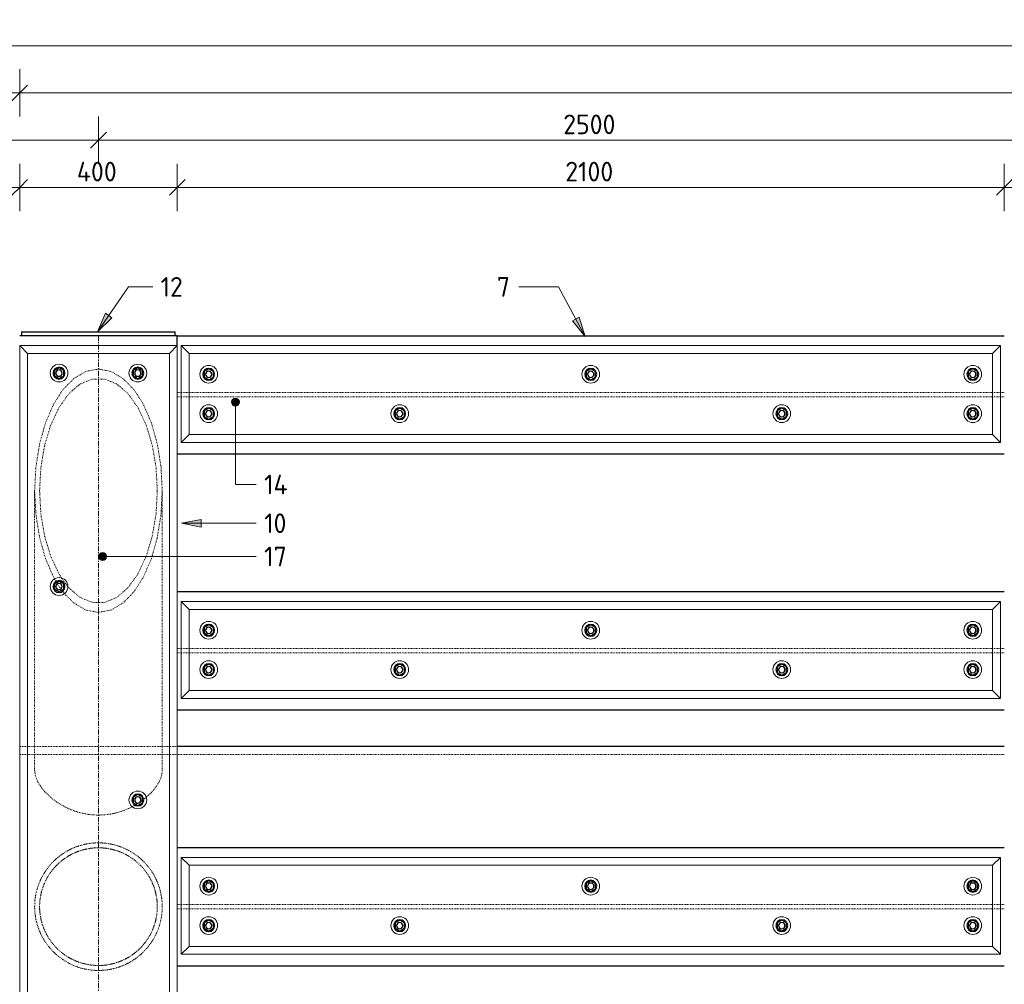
# Model space of a CAD drawing. Header units: millimetres. Extents: x -253989 to -201512, y -82117 to 103114.
# Tile 33 of 67: x -237695 to -235195, y 1063 to 3513. Entities that reach past the tile are written whole.
import ezdxf

# ---------------------------------------------------------------- set-up
doc = ezdxf.new("R2010")
doc.units = ezdxf.units.MM
doc.linetypes.add('Grid Line', pattern=[22.225, 12.7, -3.175, 3.175, -3.175])
doc.linetypes.add('XX-HIDDEN', pattern=[4, 2, -2])
for name, color, linetype, lineweight in [('N-CO-BC-BETONVORM-G', 50, 'Continuous', 25), ('N-CO-BC-BETONVORM-G-1', 50, 'XX-HIDDEN', 18), ('N-CO-BC-BETONVORM-GN', 10, 'XX-HIDDEN', 18), ('N-CO-KC-KUNSTSTOFVORM-G', 7, 'Continuous', 13), ('N-CO-SC-STAALVORM-G', 10, 'Continuous', 25), ('X-XX-AL-CONSTRUCTIELIJN-G-1', 7, 'Grid Line', 18), ('X-XX-AL-M', 7, 'Continuous', 18), ('X-XX-AL-M-20', 7, 'Continuous', 18), ('X-XX-AL-T25-1', 7, 'Continuous', 13)]:
    doc.layers.add(name, color=color, linetype=linetype, lineweight=lineweight)
doc.styles.add('NLCS-ISO_1', font='NLCS-ISO.ttf', dxfattribs={"height": 50})
doc.dimstyles.new('2_5_NLCS_diagonal', dxfattribs={"dimscale": 304.8, "dimtxt": 50.137748, "dimasz": 0.131234, "dimexe": 0.19685, "dimexo": 0.0625, "dimgap": 0, "dimtad": 1, "dimdec": 0, "dimzin": 0, "dimdsep": 46, "dimtxsty": 'NLCS-ISO_1', "dimblk1": 'OBLIQUE', "dimblk2": 'OBLIQUE', "dimsah": 1, "dimcen": 0.09, "dimdle": 0.131234, "dimazin": 0, "dimtfac": 1, "dimtdec": 4, "dimtix": 1, "dimtmove": 0, "dimatfit": 3, "dimfxl": 0.19685, "dimfxlon": 1, "dimtvp": 1, "dimtolj": 1, "dimtzin": 0, "dimarcsym": 2})

# ---------------------------------------------------------------- blocks, each defined once
blk = doc.blocks.new('GM_afdekklepje - GM_afdekklepje-3673590-Section 12')
at = {"layer": 'N-CO-SC-STAALVORM-G'}
for p, q in [((252077.7, 2720), (252077.7, 2710)), ((252077.7, 2720), (252104.7, 2720)), ((252104.7, 2720), (252440.7, 2720)), ((252440.7, 2720), (252467.7, 2720)), ((252467.7, 2710), (252467.7, 2720))]:
    blk.add_line(p, q, dxfattribs=at)
blk = doc.blocks.new('GM_Hakorit_2850 - GM_Hakorit_2850-3712023-Section 12')
at = {"layer": 'N-CO-KC-KUNSTSTOFVORM-G'}
for p, q in [((252092.7, 2665), (252072.7, 2685)), ((252072.7, -164.9), (252072.7, 2684.9)), ((252072.8, 2685), (252472.7, 2685)), ((252472.7, 2685), (252452.7, 2665)), ((252472.7, -164.9), (252472.7, 2684.9)), ((252092.7, -145), (252092.7, 2665)), ((252452.7, 2665), (252092.7, 2665)), ((252452.7, -145), (252452.7, 2665)), ((252072.7, -165), (252092.7, -145)), ((252092.7, -145), (252452.7, -145)), ((252452.7, -145), (252472.7, -165)), ((252472.7, -165), (252072.8, -165))]:
    blk.add_line(p, q, dxfattribs=at)
for centre, start, end in [((252172.7, 2615), 90, 270), ((252172.7, 2615), 270, 90), ((252372.7, 2615), 90, 270), ((252372.7, 2615), 270, 90), ((252172.7, 2073), 90, 270), ((252172.7, 2073), 270, 90), ((252372.7, 1531), 90, 270), ((252372.7, 1531), 270, 90), ((252172.7, 989), 90, 270), ((252172.7, 989), 270, 90), ((252372.7, 447), 90, 270), ((252372.7, 447), 270, 90), ((252172.7, -95), 90, 270), ((252172.7, -95), 270, 90), ((252372.7, -95), 90, 270), ((252372.7, -95), 270, 90)]:
    blk.add_arc(centre, 22.5, start, end, dxfattribs=at)
blk = doc.blocks.new('GM_Hakorit_2240 - GM_Hakorit_2240-3691594-Section 12')
at = {"layer": 'N-CO-KC-KUNSTSTOFVORM-G'}
for p, q in [((243682.7, 2685), (243702.7, 2665)), ((243682.7, 2439.1), (243682.7, 2684.9)), ((245762.7, 2685), (243682.8, 2685)), ((245742.7, 2665), (245762.7, 2685)), ((245762.7, 2684.9), (245762.7, 2439.1)), ((245742.7, 2665), (243702.7, 2665)), ((243702.7, 2665), (243702.7, 2459)), ((245742.7, 2459), (245742.7, 2665)), ((243702.7, 2459), (243682.7, 2439)), ((245742.7, 2459), (243702.7, 2459)), ((245762.7, 2439), (245742.7, 2459)), ((245762.7, 2439), (243682.8, 2439))]:
    blk.add_line(p, q, dxfattribs=at)
for centre, start, end in [((243752.7, 2612), 0, 180), ((244722.7, 2612), 360, 180), ((245692.7, 2612), 0, 180), ((243752.7, 2612), 180, 360), ((244722.7, 2612), 180, 360), ((245692.7, 2612), 180, 0), ((243752.7, 2512), 0, 180), ((244237.7, 2512), 0, 180), ((245207.7, 2512), 0, 180), ((245692.7, 2512), 0, 180), ((243752.7, 2512), 180, 360), ((244237.7, 2512), 180, 0), ((245207.7, 2512), 180, 0), ((245692.7, 2512), 180, 0)]:
    blk.add_arc(centre, 22.5, start, end, dxfattribs=at)
blk = doc.blocks.new('GM_Bouten_Moeren_Zeskant - M16-3610774-Section 12')
at = {"layer": 'N-CO-SC-STAALVORM-G'}
for p, q in [((243192.7, 2625.8), (243180.7, 2618.8)), ((243204.7, 2618.8), (243192.7, 2625.8)), ((243180.7, 2618.8), (243180.7, 2605)), ((243180.7, 2605), (243192.7, 2598.1)), ((243192.7, 2598.1), (243204.7, 2605)), ((243204.7, 2605), (243204.7, 2618.8))]:
    blk.add_line(p, q, dxfattribs=at)
for radius, start, end in [(15, 0, 180), (15, 180, 0), (8, 0, 180), (8, 180, 0)]:
    blk.add_arc((243192.7, 2611.9), radius, start, end, dxfattribs=at)
blk = doc.blocks.new('NLI_Balk_Buis - ø813_20-3672000-Section 12')
at = {"layer": 'N-CO-BC-BETONVORM-GN'}
for p, q in [((243292.7, 1666.5), (243272.8, 1666.5)), ((243310.8, 1666.5), (243292.8, 1666.5)), ((243634.7, 1666.5), (243310.8, 1666.5)), ((243652.7, 1666.5), (243634.7, 1666.5)), ((243672.7, 1666.5), (243652.8, 1666.5)), ((243292.7, 1646.5), (243272.8, 1646.5)), ((243310.8, 1646.5), (243292.8, 1646.5)), ((243634.7, 1646.5), (243310.8, 1646.5)), ((243652.7, 1646.5), (243634.7, 1646.5)), ((243672.7, 1646.5), (243652.8, 1646.5)), ((245772.7, 1646.5), (243672.7, 1646.5))]:
    blk.add_line(p, q, dxfattribs=at)
at = {"layer": 'N-CO-SC-STAALVORM-G'}
blk.add_line((245772.7, 1666.5), (243672.7, 1666.5), dxfattribs=at)
blk = doc.blocks.new('NLI_Balk_H - HEB300-V7-Section 12')
at = {"layer": 'N-CO-BC-BETONVORM-GN'}
for p, q in [((243672.7, 2565.5), (243682.7, 2565.5)), ((243672.7, 2554.5), (243682.7, 2554.5)), ((243682.8, 2565.5), (243702.7, 2565.5)), ((243682.8, 2554.5), (243702.7, 2554.5)), ((243702.8, 2565.5), (245742.7, 2565.5)), ((243702.8, 2554.5), (245742.7, 2554.5)), ((245742.8, 2565.5), (245762.7, 2565.5)), ((245742.8, 2554.5), (245762.7, 2554.5)), ((245762.8, 2565.5), (245772.7, 2565.5)), ((245762.8, 2554.5), (245772.7, 2554.5))]:
    blk.add_line(p, q, dxfattribs=at)
blk = doc.blocks.new('NLI_Balk_H - HEB300-V9-Section 12')
at = {"layer": 'N-CO-BC-BETONVORM-GN'}
for p, q in [((243672.7, 1265.5), (243682.7, 1265.5)), ((243672.7, 1254.5), (243682.7, 1254.5)), ((243682.8, 1265.5), (243702.7, 1265.5)), ((243682.8, 1254.5), (243702.7, 1254.5)), ((243702.8, 1265.5), (245742.7, 1265.5)), ((243702.8, 1254.5), (245742.7, 1254.5)), ((245742.8, 1265.5), (245762.7, 1265.5)), ((245742.8, 1254.5), (245762.7, 1254.5)), ((245762.8, 1265.5), (245772.7, 1265.5)), ((245762.8, 1254.5), (245772.7, 1254.5))]:
    blk.add_line(p, q, dxfattribs=at)
blk = doc.blocks.new('DIMBLOCK15-Section 12')
at = {"layer": 'X-XX-AL-M-20'}
for p, q in [((-238495, 3026.5), (-238495, 3146.5)), ((-237695, 3026.5), (-237695, 3146.5)), ((-238495, 3086.5), (-238475, 3106.5)), ((-237695, 3086.5), (-237675, 3106.5)), ((-238535, 3086.5), (-237695, 3086.5)), ((-238495, 3086.5), (-238515, 3066.5)), ((-238495, 3086.5), (-238495, 3026.5)), ((-237695, 3086.5), (-237715, 3066.5)), ((-237695, 3086.5), (-237695, 3026.5))]:
    blk.add_line(p, q, dxfattribs=at)
at = {"layer": 'X-XX-AL-M-20', "color": 0, "insert": (-238147.5, 3151.7), "char_height": 50, "width": 126.007, "attachment_point": 1, "line_spacing_factor": 1.135194, "style": 'NLCS-ISO_1'}
blk.add_mtext('800', dxfattribs=at)
blk = doc.blocks.new('_Oblique')
at = {"color": 0, "linetype": 'ByBlock', "lineweight": -2}
blk.add_line((-0.5, -0.5), (0.5, 0.5), dxfattribs=at)
blk = doc.blocks.new('DIMBLOCK16-Section 12')
at = {"layer": 'X-XX-AL-M-20'}
for p, q in [((-237695, 3026.5), (-237695, 3146.5)), ((-237295, 3026.5), (-237295, 3146.5)), ((-237695, 3086.5), (-237675, 3106.5)), ((-237295, 3086.5), (-237275, 3106.5)), ((-237695, 3086.5), (-237715, 3066.5)), ((-237695, 3086.5), (-237295, 3086.5)), ((-237695, 3086.5), (-237695, 3026.5)), ((-237295, 3086.5), (-237315, 3066.5)), ((-237295, 3086.5), (-237295, 3026.5))]:
    blk.add_line(p, q, dxfattribs=at)
at = {"layer": 'X-XX-AL-M-20', "color": 0, "insert": (-237549.9, 3151.7), "char_height": 50, "width": 131.683, "attachment_point": 1, "line_spacing_factor": 1.135194, "style": 'NLCS-ISO_1'}
blk.add_mtext('400', dxfattribs=at)
blk = doc.blocks.new('DIMBLOCK17-Section 12')
at = {"layer": 'X-XX-AL-M-20'}
for p, q in [((-237295, 3026.5), (-237295, 3146.5)), ((-235195, 3026.5), (-235195, 3146.5)), ((-237295, 3086.5), (-237275, 3106.5)), ((-235195, 3086.5), (-235175, 3106.5)), ((-237295, 3086.5), (-237315, 3066.5)), ((-237295, 3086.5), (-235195, 3086.5)), ((-237295, 3086.5), (-237295, 3026.5)), ((-235195, 3086.5), (-235215, 3066.5)), ((-235195, 3086.5), (-235195, 3026.5))]:
    blk.add_line(p, q, dxfattribs=at)
at = {"layer": 'X-XX-AL-M-20', "color": 0, "insert": (-236309.8, 3151.7), "char_height": 50, "width": 155.522, "attachment_point": 1, "line_spacing_factor": 1.135194, "style": 'NLCS-ISO_1'}
blk.add_mtext('2100', dxfattribs=at)
blk = doc.blocks.new('DIMBLOCK18-Section 12')
at = {"layer": 'X-XX-AL-M-20'}
for p, q in [((-235195, 3026.5), (-235195, 3146.5)), ((-234795, 3026.5), (-234795, 3146.5)), ((-235195, 3086.5), (-235175, 3106.5)), ((-234795, 3086.5), (-234775, 3106.5)), ((-235195, 3086.5), (-235215, 3066.5)), ((-235195, 3086.5), (-234795, 3086.5)), ((-235195, 3086.5), (-235195, 3026.5)), ((-234795, 3086.5), (-234815, 3066.5)), ((-234795, 3086.5), (-234795, 3026.5))]:
    blk.add_line(p, q, dxfattribs=at)
at = {"layer": 'X-XX-AL-M-20', "color": 0, "insert": (-235049.9, 3151.7), "char_height": 50, "width": 131.683, "attachment_point": 1, "line_spacing_factor": 1.135194, "style": 'NLCS-ISO_1'}
blk.add_mtext('400', dxfattribs=at)
blk = doc.blocks.new('DIMBLOCK23-Section 12')
at = {"layer": 'X-XX-AL-M-20'}
for p, q in [((-238495, 3146.5), (-238495, 3266.5)), ((-237495, 3146.5), (-237495, 3266.5)), ((-238495, 3206.5), (-238475, 3226.5)), ((-237495, 3206.5), (-237475, 3226.5)), ((-238535, 3206.5), (-237495, 3206.5)), ((-238495, 3206.5), (-238515, 3186.5)), ((-238495, 3206.5), (-238495, 3146.5)), ((-237495, 3206.5), (-237515, 3186.5)), ((-237495, 3206.5), (-237495, 3146.5))]:
    blk.add_line(p, q, dxfattribs=at)
at = {"layer": 'X-XX-AL-M-20', "color": 0, "insert": (-238059.8, 3271.7), "char_height": 50, "width": 155.522, "attachment_point": 1, "line_spacing_factor": 1.135194, "style": 'NLCS-ISO_1'}
blk.add_mtext('1000', dxfattribs=at)
blk = doc.blocks.new('DIMBLOCK24-Section 12')
at = {"layer": 'X-XX-AL-M-20'}
for p, q in [((-237495, 3146.5), (-237495, 3266.5)), ((-234995, 3146.5), (-234995, 3266.5)), ((-237495, 3206.5), (-237475, 3226.5)), ((-234995, 3206.5), (-234975, 3226.5)), ((-237495, 3206.5), (-237515, 3186.5)), ((-237495, 3206.5), (-234995, 3206.5)), ((-237495, 3206.5), (-237495, 3146.5)), ((-234995, 3206.5), (-235015, 3186.5)), ((-234995, 3206.5), (-234995, 3146.5))]:
    blk.add_line(p, q, dxfattribs=at)
at = {"layer": 'X-XX-AL-M-20', "color": 0, "insert": (-236315, 3271.7), "char_height": 50, "width": 168.009, "attachment_point": 1, "line_spacing_factor": 1.135194, "style": 'NLCS-ISO_1'}
blk.add_mtext('2500', dxfattribs=at)
blk = doc.blocks.new('DIMBLOCK28-Section 12')
at = {"layer": 'X-XX-AL-M-20'}
for p, q in [((-238495, 3266.5), (-238495, 3386.5)), ((-237695, 3266.5), (-237695, 3386.5)), ((-238535, 3326.5), (-237695, 3326.5)), ((-238495, 3326.5), (-238515, 3306.5)), ((-238495, 3326.5), (-238475, 3346.5)), ((-238495, 3326.5), (-238495, 3266.5)), ((-237695, 3326.5), (-237715, 3306.5)), ((-237695, 3326.5), (-237675, 3346.5)), ((-237695, 3326.5), (-237695, 3266.5))]:
    blk.add_line(p, q, dxfattribs=at)
at = {"layer": 'X-XX-AL-M-20', "color": 0, "insert": (-238147.5, 3391.7), "char_height": 50, "width": 126.007, "attachment_point": 1, "line_spacing_factor": 1.135194, "style": 'NLCS-ISO_1'}
blk.add_mtext('800', dxfattribs=at)
blk = doc.blocks.new('DIMBLOCK29-Section 12')
at = {"layer": 'X-XX-AL-M-20'}
for p, q in [((-237695, 3266.5), (-237695, 3386.5)), ((-228495, 3266.5), (-228495, 3386.5)), ((-237695, 3326.5), (-237715, 3306.5)), ((-237695, 3326.5), (-237675, 3346.5)), ((-237695, 3326.5), (-228455, 3326.5)), ((-237695, 3326.5), (-237695, 3266.5)), ((-228495, 3326.5), (-228515, 3306.5)), ((-228495, 3326.5), (-228475, 3346.5)), ((-228495, 3326.5), (-228495, 3266.5))]:
    blk.add_line(p, q, dxfattribs=at)
at = {"layer": 'X-XX-AL-M-20', "color": 0, "insert": (-233165, 3391.7), "char_height": 50, "width": 168.009, "attachment_point": 1, "line_spacing_factor": 1.135194, "style": 'NLCS-ISO_1'}
blk.add_mtext('9200', dxfattribs=at)
blk = doc.blocks.new('DIMBLOCK30-Section 12')
at = {"layer": 'X-XX-AL-M-20'}
for p, q in [((-238495, 3386.5), (-238495, 3506.5)), ((-228495, 3386.5), (-228495, 3506.5)), ((-238495, 3446.5), (-238475, 3466.5)), ((-228495, 3446.5), (-228475, 3466.5)), ((-238535, 3446.5), (-228455, 3446.5)), ((-238495, 3446.5), (-238515, 3426.5)), ((-238495, 3446.5), (-238495, 3386.5)), ((-228495, 3446.5), (-228515, 3426.5)), ((-228495, 3446.5), (-228495, 3386.5))]:
    blk.add_line(p, q, dxfattribs=at)
at = {"layer": 'X-XX-AL-M-20', "color": 0, "insert": (-233577.3, 3511.7), "char_height": 50, "width": 197.524, "attachment_point": 1, "line_spacing_factor": 1.135194, "style": 'NLCS-ISO_1'}
blk.add_mtext('10000', dxfattribs=at)

msp = doc.modelspace()

# ---------------------------------------------------------------- hatches: boundary and pattern name
at = {"layer": 'X-XX-AL-T25-1'}
for points in [[(-237497.8, 2720), (-237461.1, 2755.4), (-237477.5, 2766.8)], [(-236259.2, 2708.1), (-236274.1, 2756.9), (-236291.7, 2747.4)], [(-237284.3, 2233.6), (-237234.3, 2223.6), (-237234.3, 2243.6)]]:
    msp.add_hatch(color=256, dxfattribs=at).paths.add_polyline_path(points, flags=0)
h = msp.add_hatch(color=256, dxfattribs=at)
edge = h.paths.add_edge_path(flags=0)
edge.add_arc((-237147.2, 2541.3), 10, 0, 360)
h = msp.add_hatch(color=256, dxfattribs=at)
edge = h.paths.add_edge_path(flags=0)
edge.add_arc((-237484.6, 2149.3), 10, 0, 360)

# ---------------------------------------------------------------- linework, layer by layer
at = {"layer": 'N-CO-BC-BETONVORM-GN'}
for p, q in [((-237657, 2316.2), (-237657, 1606.2)), ((-237333.1, 1606.2), (-237333.1, 2316.2)), ((-237602.8, 2085.6), (-237606.5, 2092.1)), ((-237601.3, 2083.1), (-237602.7, 2085.5)), ((-237599.2, 2079.7), (-237601.2, 2083)), ((-237590.3, 2066.4), (-237599.1, 2079.6)), ((-237588.7, 2094.2), (-237572.6, 2072.6)), ((-237587.9, 2063.1), (-237590.2, 2066.3)), ((-237586.2, 2060.9), (-237587.8, 2063))]:
    msp.add_line(p, q, dxfattribs=at)
at = {"layer": 'N-CO-BC-BETONVORM-GN', "flags": 128}
for points in [[(-237657, 2316.2), (-237653.8, 2376.5), (-237644.6, 2434.5), (-237629.7, 2487.9), (-237609.5, 2534.8), (-237585, 2573.2), (-237557, 2601.7), (-237526.6, 2619.3), (-237495, 2625.3), (-237463.4, 2619.3), (-237433, 2601.7), (-237405, 2573.2), (-237380.5, 2534.8), (-237360.3, 2487.9), (-237345.4, 2434.5), (-237336.2, 2376.5), (-237333.1, 2316.2)], [(-237345.6, 2316.2), (-237348.8, 2375.5), (-237358.5, 2432.2), (-237374.1, 2483.9), (-237395, 2528.2), (-237420.3, 2563.2), (-237448.8, 2587.5), (-237479.4, 2599.8), (-237510.6, 2599.8), (-237541.2, 2587.5), (-237569.7, 2563.2), (-237595, 2528.2), (-237615.9, 2483.9), (-237631.5, 2432.2), (-237641.2, 2375.5), (-237644.5, 2316.2)], [(-237606.5, 2092.2), (-237609.5, 2097.7), (-237629.7, 2144.6), (-237644.6, 2198), (-237653.8, 2256), (-237657, 2314.6)], [(-237644.5, 2316.2), (-237641.2, 2257), (-237631.5, 2200.3), (-237615.9, 2148.6), (-237595, 2104.3), (-237588.8, 2094.3)], [(-237333.1, 2314.6), (-237336.2, 2256), (-237345.4, 2198), (-237360.3, 2144.6), (-237380.5, 2097.7), (-237405, 2059.3), (-237433, 2030.8), (-237463.4, 2013.2), (-237495, 2007.2), (-237526.6, 2013.2), (-237557, 2030.8), (-237581.5, 2055)], [(-237572.6, 2072.5), (-237569.7, 2069.3), (-237541.2, 2045), (-237510.6, 2032.7), (-237479.4, 2032.7), (-237448.8, 2045), (-237420.3, 2069.3), (-237395, 2104.3), (-237374.1, 2148.6), (-237358.5, 2200.3), (-237348.8, 2257), (-237345.6, 2316.2)], [(-237581.6, 2055.1), (-237585, 2059.3), (-237586.2, 2060.8)]]:
    msp.add_lwpolyline(points, dxfattribs=at)
at = {"layer": 'N-CO-BC-BETONVORM-GN'}
for radius, start, end in [(162, 0, 180), (149.4, 360, 180), (162, 180, 0), (149.4, 180, 360)]:
    msp.add_arc((-237495, 1260), radius, start, end, dxfattribs=at)
for points, knots in [([(-237657, 1606.2), (-237657, 1598.4), (-237653.8, 1585.6), (-237643.8, 1567.7), (-237633.6, 1554.3), (-237620.9, 1541.3), (-237605.9, 1529), (-237588.9, 1517.9), (-237570.1, 1508.3), (-237549.8, 1500.6), (-237528.4, 1495.3), (-237506.2, 1492.5), (-237483.8, 1492.5), (-237461.6, 1495.3), (-237440.2, 1500.6), (-237422.8, 1507.2), (-237412.9, 1512), (-237409.4, 1513.8)], [0, 0, 0, 0, 0.0869565, 0.1304348, 0.173913, 0.2173913, 0.2608696, 0.3043478, 0.3478261, 0.3913043, 0.4347826, 0.4782609, 0.5217391, 0.5652174, 0.6086957, 0.6521739, 0.6767875, 0.6767875, 0.6767875, 0.6767875]), ([(-237373.5, 1537.9), (-237372.1, 1539), (-237366.1, 1544.4), (-237356.4, 1554.3), (-237344.5, 1570), (-237335.4, 1587.8), (-237333.1, 1600.3), (-237333.1, 1606.2)], [0.7704465, 0.7704465, 0.7704465, 0.7704465, 0.7826087, 0.826087, 0.8695652, 0.9347826, 1, 1, 1, 1]), ([(-237387.9, 1526.7), (-237386.8, 1527.5), (-237385.1, 1528.7), (-237383.5, 1529.9), (-237383, 1530.3)], [0.72976968, 0.72976968, 0.72976968, 0.72976968, 0.73913043, 0.7432142, 0.7432142, 0.7432142, 0.7432142]), ([(-237402, 1517.8), (-237401.8, 1517.9), (-237400.9, 1518.4), (-237399.9, 1519), (-237399.2, 1519.4)], [0.694198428, 0.694198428, 0.694198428, 0.694198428, 0.695652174, 0.701071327, 0.701071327, 0.701071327, 0.701071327]), ([(-237564.8, 1406.1), (-237566.5, 1405.3), (-237569, 1404.1), (-237571.5, 1402.7), (-237572.4, 1402.3)], [0.64115004, 0.64115004, 0.64115004, 0.64115004, 0.65217391, 0.65783732, 0.65783732, 0.65783732, 0.65783732]), ([(-237544.6, 1414.2), (-237546.3, 1413.6), (-237549, 1412.7), (-237551.7, 1411.7), (-237552.7, 1411.3)], [0.59832362, 0.59832362, 0.59832362, 0.59832362, 0.60869565, 0.61507031, 0.61507031, 0.61507031, 0.61507031]), ([(-237523.4, 1419.4), (-237525, 1419.1), (-237527.8, 1418.6), (-237530.6, 1418), (-237531.8, 1417.7)], [0.55559356, 0.55559356, 0.55559356, 0.55559356, 0.56521739, 0.57236807, 0.57236807, 0.57236807, 0.57236807]), ([(-237501.6, 1421.8), (-237503.2, 1421.8), (-237506, 1421.6), (-237508.9, 1421.4), (-237510.3, 1421.2)], [0.51292729, 0.51292729, 0.51292729, 0.51292729, 0.52173913, 0.5297141, 0.5297141, 0.5297141, 0.5297141]), ([(-237479.7, 1421.2), (-237481.1, 1421.4), (-237484, 1421.6), (-237486.8, 1421.8), (-237488.4, 1421.8)], [0.47028754, 0.47028754, 0.47028754, 0.47028754, 0.47826087, 0.48707408, 0.48707408, 0.48707408, 0.48707408]), ([(-237458.2, 1417.7), (-237459.4, 1418), (-237462.2, 1418.6), (-237465, 1419.1), (-237466.6, 1419.4)], [0.42763399, 0.42763399, 0.42763399, 0.42763399, 0.43478261, 0.44440764, 0.44440764, 0.44440764, 0.44440764]), ([(-237437.3, 1411.3), (-237438.4, 1411.7), (-237441, 1412.7), (-237443.7, 1413.6), (-237445.4, 1414.2)], [0.3849323, 0.3849323, 0.3849323, 0.3849323, 0.39130435, 0.40167742, 0.40167742, 0.40167742, 0.40167742]), ([(-237417.6, 1402.3), (-237418.5, 1402.7), (-237421, 1404.1), (-237423.5, 1405.3), (-237425.2, 1406.1)], [0.3421659, 0.3421659, 0.3421659, 0.3421659, 0.34782609, 0.3588509, 0.3588509, 0.3588509, 0.3588509]), ([(-237601.1, 1382.4), (-237602.6, 1381.1), (-237604.6, 1379.2), (-237606.6, 1377.3), (-237607.1, 1376.8)], [0.72721393, 0.72721393, 0.72721393, 0.72721393, 0.73913043, 0.74350867, 0.74350867, 0.74350867, 0.74350867]), ([(-237583.8, 1395.5), (-237585.4, 1394.4), (-237587.7, 1392.8), (-237589.9, 1391.2), (-237590.6, 1390.7)], [0.68410281, 0.68410281, 0.68410281, 0.68410281, 0.69565217, 0.70066056, 0.70066056, 0.70066056, 0.70066056]), ([(-237399.4, 1390.7), (-237400.1, 1391.2), (-237402.3, 1392.8), (-237404.6, 1394.4), (-237406.2, 1395.5)], [0.2993433, 0.2993433, 0.2993433, 0.2993433, 0.30434783, 0.31589796, 0.31589796, 0.31589796, 0.31589796]), ([(-237382.9, 1376.8), (-237383.4, 1377.3), (-237385.4, 1379.2), (-237387.4, 1381.1), (-237388.9, 1382.4)], [0.25649577, 0.25649577, 0.25649577, 0.25649577, 0.26086957, 0.27278644, 0.27278644, 0.27278644, 0.27278644]), ([(-237616.6, 1367), (-237617.9, 1365.5), (-237619.6, 1363.5), (-237621.3, 1361.4), (-237621.7, 1360.9)], [0.7705288, 0.7705288, 0.7705288, 0.7705288, 0.7826087, 0.78633805, 0.78633805, 0.78633805, 0.78633805]), ([(-237368.3, 1360.9), (-237368.7, 1361.4), (-237370.4, 1363.5), (-237372.1, 1365.5), (-237373.4, 1367)], [0.2136666, 0.2136666, 0.2136666, 0.2136666, 0.2173913, 0.22947093, 0.22947093, 0.22947093, 0.22947093]), ([(-237641, 1330.2), (-237641.8, 1328.4), (-237642.8, 1326.3), (-237643.7, 1324.2), (-237643.8, 1323.9)], [0.85827135, 0.85827135, 0.85827135, 0.85827135, 0.86956522, 0.87178494, 0.87178494, 0.87178494, 0.87178494]), ([(-237629.9, 1349.6), (-237631, 1347.9), (-237632.4, 1345.8), (-237633.7, 1343.6), (-237634, 1343.2)], [0.81413905, 0.81413905, 0.81413905, 0.81413905, 0.82608696, 0.82910655, 0.82910655, 0.82910655, 0.82910655]), ([(-237356, 1343.2), (-237356.3, 1343.6), (-237357.6, 1345.8), (-237359, 1347.9), (-237360.1, 1349.6)], [0.17089766, 0.17089766, 0.17089766, 0.17089766, 0.17391304, 0.18586051, 0.18586051, 0.18586051, 0.18586051]), ([(-237346.2, 1323.9), (-237346.3, 1324.2), (-237347.2, 1326.3), (-237348.2, 1328.4), (-237349, 1330.1)], [0.12821846, 0.12821846, 0.12821846, 0.12821846, 0.13043478, 0.14172717, 0.14172717, 0.14172717, 0.14172717]), ([(-237339, 1303.4), (-237339, 1303.6), (-237339.5, 1305.4), (-237340.1, 1307.2), (-237340.5, 1308.7)], [0.0856395, 0.0856395, 0.0856395, 0.0856395, 0.08695652, 0.09642021, 0.09642021, 0.09642021, 0.09642021]), ([(-237651, 1216.6), (-237651, 1216.4), (-237650.5, 1214.6), (-237649.9, 1212.8), (-237649.5, 1211.3)], [0.08563682, 0.08563682, 0.08563682, 0.08563682, 0.08695652, 0.09642594, 0.09642594, 0.09642594, 0.09642594]), ([(-237643.8, 1196.1), (-237643.7, 1195.8), (-237642.8, 1193.7), (-237641.8, 1191.6), (-237641, 1189.8)], [0.12821506, 0.12821506, 0.12821506, 0.12821506, 0.13043478, 0.14172865, 0.14172865, 0.14172865, 0.14172865]), ([(-237634, 1176.8), (-237633.7, 1176.4), (-237632.4, 1174.2), (-237631, 1172.1), (-237629.9, 1170.4)], [0.17089345, 0.17089345, 0.17089345, 0.17089345, 0.17391304, 0.18586095, 0.18586095, 0.18586095, 0.18586095]), ([(-237360.1, 1170.4), (-237359, 1172.1), (-237357.6, 1174.2), (-237356.3, 1176.4), (-237356, 1176.8)], [0.81413949, 0.81413949, 0.81413949, 0.81413949, 0.82608696, 0.82910234, 0.82910234, 0.82910234, 0.82910234]), ([(-237349, 1189.9), (-237348.2, 1191.6), (-237347.2, 1193.7), (-237346.3, 1195.8), (-237346.2, 1196.1)], [0.85827283, 0.85827283, 0.85827283, 0.85827283, 0.86956522, 0.87178154, 0.87178154, 0.87178154, 0.87178154]), ([(-237621.7, 1159.1), (-237621.3, 1158.6), (-237619.6, 1156.5), (-237617.9, 1154.5), (-237616.6, 1153)], [0.21366195, 0.21366195, 0.21366195, 0.21366195, 0.2173913, 0.2294712, 0.2294712, 0.2294712, 0.2294712]), ([(-237373.4, 1153), (-237372.1, 1154.5), (-237370.4, 1156.5), (-237368.7, 1158.6), (-237368.3, 1159.1)], [0.77052907, 0.77052907, 0.77052907, 0.77052907, 0.7826087, 0.7863334, 0.7863334, 0.7863334, 0.7863334]), ([(-237607.1, 1143.2), (-237606.6, 1142.7), (-237604.6, 1140.8), (-237602.6, 1138.9), (-237601.1, 1137.6)], [0.25649133, 0.25649133, 0.25649133, 0.25649133, 0.26086957, 0.27278607, 0.27278607, 0.27278607, 0.27278607]), ([(-237590.6, 1129.3), (-237589.9, 1128.8), (-237587.7, 1127.2), (-237585.4, 1125.6), (-237583.8, 1124.5)], [0.29933944, 0.29933944, 0.29933944, 0.29933944, 0.30434783, 0.31589719, 0.31589719, 0.31589719, 0.31589719]), ([(-237406.2, 1124.5), (-237404.6, 1125.6), (-237402.3, 1127.2), (-237400.1, 1128.8), (-237399.4, 1129.3)], [0.68410204, 0.68410204, 0.68410204, 0.68410204, 0.69565217, 0.7006567, 0.7006567, 0.7006567, 0.7006567]), ([(-237388.9, 1137.6), (-237387.4, 1138.9), (-237385.4, 1140.8), (-237383.4, 1142.7), (-237382.9, 1143.2)], [0.72721356, 0.72721356, 0.72721356, 0.72721356, 0.73913043, 0.74350423, 0.74350423, 0.74350423, 0.74350423]), ([(-237572.4, 1117.7), (-237571.5, 1117.3), (-237569, 1115.9), (-237566.5, 1114.7), (-237564.8, 1113.9)], [0.34216268, 0.34216268, 0.34216268, 0.34216268, 0.34782609, 0.35884996, 0.35884996, 0.35884996, 0.35884996]), ([(-237552.7, 1108.7), (-237551.7, 1108.3), (-237549, 1107.3), (-237546.3, 1106.4), (-237544.6, 1105.8)], [0.38492969, 0.38492969, 0.38492969, 0.38492969, 0.39130435, 0.40167638, 0.40167638, 0.40167638, 0.40167638]), ([(-237531.8, 1102.3), (-237530.6, 1102), (-237527.8, 1101.4), (-237525, 1100.9), (-237523.4, 1100.6)], [0.42763193, 0.42763193, 0.42763193, 0.42763193, 0.43478261, 0.44440644, 0.44440644, 0.44440644, 0.44440644]), ([(-237466.6, 1100.6), (-237465, 1100.9), (-237462.2, 1101.4), (-237459.4, 1102), (-237458.2, 1102.3)], [0.55559236, 0.55559236, 0.55559236, 0.55559236, 0.56521739, 0.57236601, 0.57236601, 0.57236601, 0.57236601]), ([(-237445.4, 1105.8), (-237443.7, 1106.4), (-237441, 1107.3), (-237438.4, 1108.3), (-237437.3, 1108.7)], [0.59832258, 0.59832258, 0.59832258, 0.59832258, 0.60869565, 0.6150677, 0.6150677, 0.6150677, 0.6150677]), ([(-237425.2, 1113.9), (-237423.5, 1114.7), (-237421, 1115.9), (-237418.5, 1117.3), (-237417.6, 1117.7)], [0.6411491, 0.6411491, 0.6411491, 0.6411491, 0.65217391, 0.6578341, 0.6578341, 0.6578341, 0.6578341]), ([(-237510.3, 1098.8), (-237508.9, 1098.6), (-237506, 1098.4), (-237503.2, 1098.2), (-237501.6, 1098.2)], [0.4702859, 0.4702859, 0.4702859, 0.4702859, 0.47826087, 0.48707271, 0.48707271, 0.48707271, 0.48707271]), ([(-237488.4, 1098.2), (-237486.8, 1098.2), (-237484, 1098.4), (-237481.1, 1098.6), (-237479.7, 1098.8)], [0.51292592, 0.51292592, 0.51292592, 0.51292592, 0.52173913, 0.52971246, 0.52971246, 0.52971246, 0.52971246])]:
    msp.add_open_spline(points, degree=3, knots=knots, dxfattribs=at)
for points in [[(-237393.5, 1523), (-237391.7, 1524.1), (-237389.9, 1525.3), (-237388.2, 1526.5)], [(-237382.9, 1530.4), (-237381.9, 1531.1), (-237381, 1531.8), (-237380.1, 1532.5)], [(-237380, 1532.6), (-237377.8, 1534.3), (-237375.6, 1536), (-237373.6, 1537.8)], [(-237409.3, 1513.8), (-237406.8, 1515.1), (-237404.5, 1516.4), (-237402.1, 1517.7)], [(-237399.1, 1519.5), (-237397.3, 1520.6), (-237395.5, 1521.7), (-237393.7, 1522.8)], [(-237554.5, 1397.1), (-237551.4, 1398.5), (-237548.2, 1399.7), (-237545, 1400.9)], [(-237535.2, 1403.9), (-237531.8, 1404.9), (-237528.3, 1405.7), (-237524.8, 1406.4)], [(-237515.1, 1408.1), (-237511, 1408.7), (-237506.8, 1409), (-237502.6, 1409.3)], [(-237487.4, 1409.3), (-237483.2, 1409), (-237479, 1408.7), (-237474.9, 1408.1)], [(-237465.2, 1406.4), (-237461.7, 1405.7), (-237458.2, 1404.9), (-237454.8, 1403.9)], [(-237445.1, 1400.9), (-237441.8, 1399.7), (-237438.6, 1398.5), (-237435.5, 1397.1)], [(-237589.2, 1376), (-237586.7, 1378.1), (-237584, 1380.1), (-237581.3, 1382)], [(-237572.6, 1387.7), (-237569.7, 1389.5), (-237566.8, 1391.1), (-237563.9, 1392.6)], [(-237426.2, 1392.6), (-237423.2, 1391.1), (-237420.3, 1389.5), (-237417.4, 1387.7)], [(-237408.7, 1382), (-237406, 1380.1), (-237403.3, 1378.1), (-237400.8, 1376)], [(-237617, 1346.3), (-237615.1, 1349), (-237613.1, 1351.7), (-237611, 1354.3)], [(-237604.1, 1362.1), (-237601.9, 1364.5), (-237599.5, 1366.9), (-237597.1, 1369.1)], [(-237392.9, 1369.1), (-237390.5, 1366.9), (-237388.2, 1364.5), (-237385.9, 1362.1)], [(-237379, 1354.3), (-237376.9, 1351.7), (-237374.9, 1349), (-237373, 1346.3)], [(-237627.6, 1328.9), (-237626.1, 1331.8), (-237624.5, 1334.8), (-237622.7, 1337.6)], [(-237367.3, 1337.6), (-237365.6, 1334.8), (-237363.9, 1331.8), (-237362.4, 1328.9)], [(-237649.5, 1308.7), (-237650, 1307), (-237650.5, 1305.2), (-237651, 1303.4)], [(-237641.4, 1289.8), (-237640.7, 1293.3), (-237639.9, 1296.8), (-237638.9, 1300.2)], [(-237635.9, 1309.9), (-237634.7, 1313.2), (-237633.5, 1316.4), (-237632.1, 1319.5)], [(-237357.9, 1319.5), (-237356.5, 1316.4), (-237355.3, 1313.2), (-237354.1, 1309.9)], [(-237351.1, 1300.2), (-237350.1, 1296.8), (-237349.3, 1293.3), (-237348.6, 1289.8)], [(-237655.1, 1284.3), (-237655.2, 1283.6), (-237655.3, 1282.9), (-237655.4, 1282.1)], [(-237644.3, 1267.6), (-237644, 1271.8), (-237643.7, 1276), (-237643.1, 1280.1)], [(-237346.9, 1280.1), (-237346.3, 1276), (-237346, 1271.8), (-237345.7, 1267.6)], [(-237334.6, 1282.1), (-237334.7, 1282.8), (-237334.8, 1283.6), (-237334.9, 1284.3)], [(-237643.1, 1239.9), (-237643.7, 1244), (-237644, 1248.2), (-237644.3, 1252.4)], [(-237345.7, 1252.4), (-237346, 1248.2), (-237346.4, 1244), (-237346.9, 1239.9)], [(-237655.4, 1237.9), (-237655.3, 1237.1), (-237655.2, 1236.4), (-237655.1, 1235.7)], [(-237638.9, 1219.8), (-237639.9, 1223.2), (-237640.7, 1226.7), (-237641.5, 1230.2)], [(-237348.6, 1230.2), (-237349.3, 1226.7), (-237350.1, 1223.2), (-237351.1, 1219.8)], [(-237334.9, 1235.7), (-237334.8, 1236.4), (-237334.7, 1237.2), (-237334.6, 1237.9)], [(-237632.1, 1200.5), (-237633.5, 1203.6), (-237634.7, 1206.8), (-237635.9, 1210.1)], [(-237354.1, 1210.1), (-237355.3, 1206.8), (-237356.5, 1203.6), (-237357.9, 1200.5)], [(-237340.6, 1211.3), (-237340, 1213.1), (-237339.5, 1214.8), (-237339, 1216.6)], [(-237622.7, 1182.4), (-237624.5, 1185.2), (-237626.1, 1188.2), (-237627.6, 1191.1)], [(-237362.4, 1191.1), (-237363.9, 1188.2), (-237365.6, 1185.2), (-237367.3, 1182.4)], [(-237611, 1165.7), (-237613.1, 1168.3), (-237615.1, 1171), (-237617, 1173.7)], [(-237597.1, 1150.9), (-237599.5, 1153.1), (-237601.9, 1155.5), (-237604.1, 1157.9)], [(-237385.9, 1157.9), (-237388.2, 1155.5), (-237390.5, 1153.1), (-237392.9, 1150.9)], [(-237373, 1173.7), (-237374.9, 1171), (-237376.9, 1168.3), (-237379, 1165.7)], [(-237581.3, 1138), (-237584, 1139.9), (-237586.7, 1141.9), (-237589.2, 1144)], [(-237563.9, 1127.4), (-237566.8, 1128.9), (-237569.7, 1130.5), (-237572.6, 1132.3)], [(-237417.4, 1132.3), (-237420.3, 1130.5), (-237423.2, 1128.9), (-237426.2, 1127.4)], [(-237400.8, 1144), (-237403.3, 1141.9), (-237406, 1139.9), (-237408.7, 1138)], [(-237545, 1119.1), (-237548.2, 1120.3), (-237551.4, 1121.5), (-237554.5, 1122.9)], [(-237524.8, 1113.6), (-237528.3, 1114.3), (-237531.8, 1115.1), (-237535.2, 1116.1)], [(-237502.6, 1110.7), (-237506.8, 1111), (-237511, 1111.3), (-237515.1, 1111.9)], [(-237474.9, 1111.9), (-237479, 1111.3), (-237483.2, 1111), (-237487.4, 1110.7)], [(-237454.8, 1116.1), (-237458.2, 1115.1), (-237461.7, 1114.3), (-237465.2, 1113.6)], [(-237435.5, 1122.9), (-237438.6, 1121.5), (-237441.8, 1120.3), (-237445.1, 1119.1)]]:
    msp.add_open_spline(points, degree=3, dxfattribs=at)
at = {"layer": 'N-CO-SC-STAALVORM-G'}
for p, q in [((-237663, 2710), (-237695, 2710)), ((-237327, 2710), (-237663, 2710)), ((-237295, 2710), (-237327, 2710)), ((-237295, 2685), (-237295, 2710)), ((-237295, 2710), (-235195, 2710)), ((-237295, 2410), (-235195.1, 2410)), ((-237295, 2060), (-235195.1, 2060)), ((-237295, 1760), (-235195.1, 1760)), ((-237295, 1410), (-235195.1, 1410)), ((-237295, 1110), (-235195.1, 1110))]:
    msp.add_line(p, q, dxfattribs=at)
at = {"layer": 'X-XX-AL-CONSTRUCTIELIJN-G-1'}
msp.add_line((-237495, 2710), (-237495, -190), dxfattribs=at)
at = {"layer": 'X-XX-AL-T25-1'}
for p, q in [((-237497.8, 2720), (-237418.7, 2834)), ((-237418.7, 2834), (-237357.2, 2834)), ((-236426.5, 2834), (-236427.8, 2834)), ((-236326.9, 2834), (-236426.5, 2834)), ((-236259.2, 2708.1), (-236326.9, 2834)), ((-237477.5, 2766.8), (-237497.8, 2720)), ((-237497.8, 2720), (-237461.1, 2755.4)), ((-237461.1, 2755.4), (-237477.5, 2766.8)), ((-236274.1, 2756.9), (-236291.7, 2747.4)), ((-236259.2, 2708.1), (-236274.1, 2756.9)), ((-236291.7, 2747.4), (-236259.2, 2708.1)), ((-237147.2, 2541.3), (-237147.2, 2332.2)), ((-237147.2, 2332.2), (-237094.3, 2332.2)), ((-237234.3, 2243.6), (-237284.3, 2233.6)), ((-237284.3, 2233.6), (-237234.3, 2223.6)), ((-237284.3, 2233.6), (-237094.3, 2233.6)), ((-237234.3, 2223.6), (-237234.3, 2243.6)), ((-237484.6, 2149.3), (-237094.3, 2149.3))]:
    msp.add_line(p, q, dxfattribs=at)
for centre in [(-237147.2, 2541.3), (-237484.6, 2149.3)]:
    msp.add_circle(centre, 10, dxfattribs=at)

# ---------------------------------------------------------------- block references
at = {"layer": 'N-CO-BC-BETONVORM-G'}
for name, p in [('GM_afdekklepje - GM_afdekklepje-3673590-Section 12', (-489767.7, 0)), ('GM_Hakorit_2850 - GM_Hakorit_2850-3712023-Section 12', (-489767.7, 0)), ('GM_Hakorit_2240 - GM_Hakorit_2240-3691594-Section 12', (-480967.7, 0)), ('GM_Bouten_Moeren_Zeskant - M16-3610774-Section 12', (-480787.7, 3)), ('GM_Bouten_Moeren_Zeskant - M16-3610774-Section 12', (-480587.7, 3)), ('GM_Bouten_Moeren_Zeskant - M16-3610774-Section 12', (-480407.7, 0)), ('GM_Bouten_Moeren_Zeskant - M16-3610774-Section 12', (-479437.7, 0)), ('GM_Bouten_Moeren_Zeskant - M16-3610774-Section 12', (-478467.7, 0)), ('GM_Bouten_Moeren_Zeskant - M16-3610774-Section 12', (-480407.7, -100)), ('GM_Bouten_Moeren_Zeskant - M16-3610774-Section 12', (-479922.7, -100)), ('GM_Bouten_Moeren_Zeskant - M16-3610774-Section 12', (-478952.7, -100)), ('GM_Bouten_Moeren_Zeskant - M16-3610774-Section 12', (-478467.7, -100)), ('GM_Bouten_Moeren_Zeskant - M16-3610774-Section 12', (-480787.7, -539)), ('GM_Hakorit_2240 - GM_Hakorit_2240-3691594-Section 12', (-480967.7, -650)), ('GM_Bouten_Moeren_Zeskant - M16-3610774-Section 12', (-480407.7, -650)), ('GM_Bouten_Moeren_Zeskant - M16-3610774-Section 12', (-479437.7, -650)), ('GM_Bouten_Moeren_Zeskant - M16-3610774-Section 12', (-478467.7, -650)), ('GM_Bouten_Moeren_Zeskant - M16-3610774-Section 12', (-480407.7, -750)), ('GM_Bouten_Moeren_Zeskant - M16-3610774-Section 12', (-479922.7, -750)), ('GM_Bouten_Moeren_Zeskant - M16-3610774-Section 12', (-478952.7, -750)), ('GM_Bouten_Moeren_Zeskant - M16-3610774-Section 12', (-478467.7, -750)), ('GM_Bouten_Moeren_Zeskant - M16-3610774-Section 12', (-480587.7, -1081)), ('GM_Hakorit_2240 - GM_Hakorit_2240-3691594-Section 12', (-480967.7, -1300)), ('GM_Bouten_Moeren_Zeskant - M16-3610774-Section 12', (-480407.7, -1300)), ('GM_Bouten_Moeren_Zeskant - M16-3610774-Section 12', (-479437.7, -1300)), ('GM_Bouten_Moeren_Zeskant - M16-3610774-Section 12', (-478467.7, -1300)), ('GM_Bouten_Moeren_Zeskant - M16-3610774-Section 12', (-480407.7, -1400)), ('GM_Bouten_Moeren_Zeskant - M16-3610774-Section 12', (-479922.7, -1400)), ('GM_Bouten_Moeren_Zeskant - M16-3610774-Section 12', (-478952.7, -1400)), ('GM_Bouten_Moeren_Zeskant - M16-3610774-Section 12', (-478467.7, -1400))]:
    msp.add_blockref(name, p, dxfattribs=at)
at = {"layer": 'N-CO-BC-BETONVORM-G-1'}
for name, p in [('NLI_Balk_H - HEB300-V7-Section 12', (-480967.7, 0)), ('NLI_Balk_H - HEB300-V7-Section 12', (-480967.7, -650)), ('NLI_Balk_Buis - ø813_20-3672000-Section 12', (-480967.7, 0)), ('NLI_Balk_H - HEB300-V9-Section 12', (-480967.7, 0))]:
    msp.add_blockref(name, p, dxfattribs=at)

# ---------------------------------------------------------------- texts
at = {"layer": 'X-XX-AL-T25-1', "char_height": 50, "attachment_point": 1, "style": 'NLCS-ISO_1'}
for s, insert, width in [('12', (-237337.2, 2859), 73.755), ('7', (-236483.5, 2859), 43.291), ('14', (-237074.3, 2357.2), 78.565), ('10', (-237074.3, 2258.6), 73.755), ('17', (-237074.3, 2174.3), 73.755)]:
    msp.add_mtext(s, dxfattribs=dict(at, insert=insert, width=width))

# ---------------------------------------------------------------- dimensions: what is measured, and where the dimension line sits
at = {"layer": 'X-XX-AL-M'}
for base, p1, p2, override, picture, middle in [((-228495, 3446.5), (-238495, 3386.5), (-228495, 3386.5), {"dimpost": '<>', "dimfxl": 10000}, 'DIMBLOCK30-Section 12', (-233495, 3471.5)), ((-237695, 3326.5), (-238495, 3266.5), (-237695, 3266.5), {"dimpost": '<>', "dimfxl": 800}, 'DIMBLOCK28-Section 12', (-238095, 3351.5)), ((-228495, 3326.5), (-237695, 3266.5), (-228495, 3266.5), {"dimpost": '<>', "dimfxl": 9200}, 'DIMBLOCK29-Section 12', (-233095, 3351.5)), ((-237495, 3206.5), (-238495, 3146.5), (-237495, 3146.5), {"dimpost": '<>', "dimfxl": 1000}, 'DIMBLOCK23-Section 12', (-237995, 3231.5)), ((-234995, 3206.5), (-237495, 3146.5), (-234995, 3146.5), {"dimpost": '<>', "dimfxl": 2500}, 'DIMBLOCK24-Section 12', (-236245, 3231.5)), ((-237695, 3086.5), (-238495, 3026.5), (-237695, 3026.5), {"dimpost": '<>', "dimfxl": 800}, 'DIMBLOCK15-Section 12', (-238095, 3111.5)), ((-237295, 3086.5), (-237695, 3026.5), (-237295, 3026.5), {"dimpost": '<>', "dimfxl": 400}, 'DIMBLOCK16-Section 12', (-237495, 3111.5)), ((-235195, 3086.5), (-237295, 3026.5), (-235195, 3026.5), {"dimpost": '<>', "dimfxl": 2100}, 'DIMBLOCK17-Section 12', (-236245, 3111.5)), ((-234795, 3086.5), (-235195, 3026.5), (-234795, 3026.5), {"dimpost": '<>', "dimfxl": 400}, 'DIMBLOCK18-Section 12', (-234995, 3111.5))]:
    dim = msp.add_linear_dim(base=base, p1=p1, p2=p2, dimstyle='2_5_NLCS_diagonal', override=override, dxfattribs=at)
    dim.commit()
    dim.dimension.update_dxf_attribs({"geometry": picture, "text_midpoint": middle})

doc.saveas('drawing.dxf')
